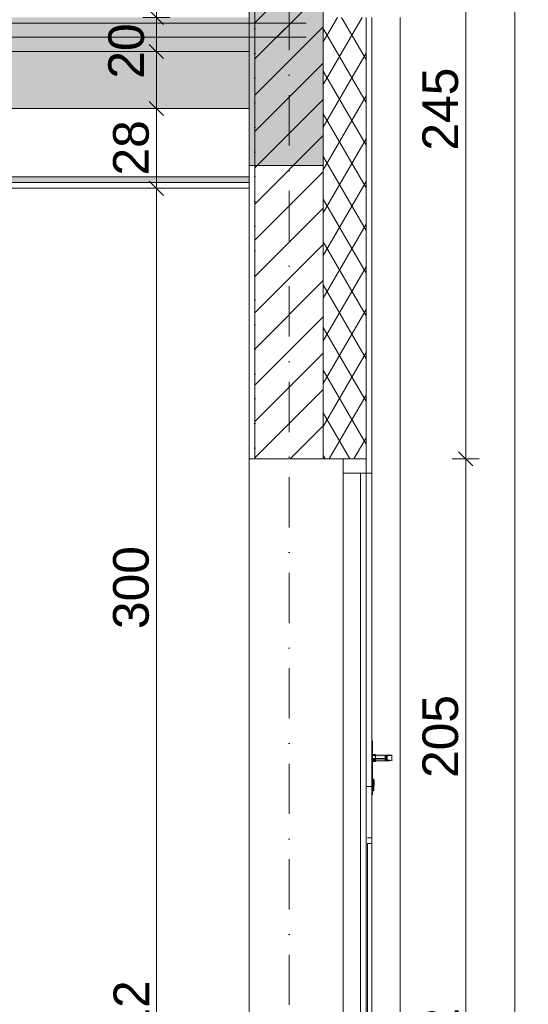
# Model space of a CAD drawing. Header units: millimetres. Extents: x -126680 to -83680, y 18016 to 39016.
# Tile 77 of 121: x -96774 to -94990, y 25847 to 29304. Entities that reach past the tile are written whole.
import ezdxf

# ---------------------------------------------------------------- set-up
doc = ezdxf.new("R2010")
doc.units = ezdxf.units.MM
doc.header["$MEASUREMENT"] = 0
doc.linetypes.add('Kropki i Kreski', pattern=[335.138881, 176.388884, -88.194442, 0, -70.555556])
doc.linetypes.add('Wipeout_Contour', pattern=[1000, 0, -1000])
for name, color, linetype, lineweight in [('Nowe_Konstrukcja - Stropy_Nr_pióra__21', 7, 'Continuous', 20), ('Nowe_Konstrukcja - Stropy_Nr_pióra__3', 7, 'Continuous', 13), ('Nowe_Konstrukcja - Ściany zew_Nr_pióra__106', 252, 'Continuous', 13), ('Nowe_Konstrukcja - Ściany zew_Nr_pióra__18', 9, 'Continuous', 15), ('Nowe_Konstrukcja - Ściany zew_Nr_pióra__19', 255, 'Continuous', 0), ('Nowe_Konstrukcja - Ściany zew_Nr_pióra__21', 7, 'Continuous', 20), ('Nowe_Konstrukcja - Ściany zew_Nr_pióra__3', 7, 'Continuous', 13), ('Nowe_Konstrukcja - Ściany zew_Nr_pióra__41', 7, 'Continuous', 13), ('Nowe_Osie_Nr_pióra__3', 7, 'Continuous', 13), ('Nowe_Wymiarowanie - Ogólne_Nr_pióra__42', 8, 'Continuous', 25)]:
    doc.layers.add(name, color=color, linetype=linetype, lineweight=lineweight)
for name, color, linetype, lineweight, true_color in [('Nowe_Konstrukcja - Stropy_Nr_pióra__23', 7, 'Continuous', 13, 0x858585), ('Nowe_Konstrukcja - Ściany zew_Nr_pióra__102', 7, 'Continuous', 13, 0x3e3e3e), ('Nowe_Konstrukcja - Ściany zew_Nr_pióra__142', 7, 'Continuous', 0, 0xe8e8e8), ('Nowe_Konstrukcja - Ściany zew_Nr_pióra__23', 7, 'Continuous', 13, 0x858585), ('Nowe_Konstrukcja - Ściany zew_Nr_pióra__61', 7, 'Continuous', 18, 0x6a6a6a), ('Nowe_Konstrukcja - Ściany zew_Nr_pióra__62', 7, 'Continuous', 18, 0xaaaaaa), ('Nowe_Konstrukcja - Ściany zew_Nr_pióra__87', 7, 'Continuous', 13, 0x6a6a6a), ('Nowe_Wymiarowanie - Ogólne_Nr_pióra__81', 7, 'Continuous', 13, 0x6a6a6a)]:
    doc.layers.add(name, color=color, linetype=linetype, lineweight=lineweight, true_color=true_color)
doc.layers.add('Nowe_Konstrukcja - Ściany zew', color=7, linetype='Continuous')
doc.layers.add('Nowe_Wymiarowanie - Ogólne', color=7, linetype='Continuous')
doc.styles.add('STYL_AUTOMATYCZNY_1', font='arial.ttf')
doc.dimstyles.new('STYL_AUTOMATYCZNY__1', dxfattribs={"dimtxt": 125, "dimasz": 47.5, "dimexe": 0.18, "dimexo": 0.0625, "dimgap": 0, "dimtad": 1, "dimdec": 0, "dimlfac": 0.1, "dimzin": 0, "dimdsep": 46, "dimtxsty": 'STYL_AUTOMATYCZNY_1', "dimblk": 'ARROWHEAD_6', "dimblk1": 'ARROWHEAD_6', "dimblk2": 'ARROWHEAD_6', "dimcen": 0.09, "dimse1": 1, "dimse2": 1, "dimclrd": 256, "dimclre": 256, "dimclrt": 8, "dimazin": 0, "dimtfac": 1, "dimtdec": 4, "dimtmove": 0, "dimatfit": 3, "dimfxl": 0, "dimtolj": 1, "dimtzin": 0, "dimarcsym": 0})
doc.dimstyles.new('STYL_AUTOMATYCZNY__5', dxfattribs={"dimtxt": 125, "dimasz": 47.5, "dimexe": 0.18, "dimexo": 0.0625, "dimgap": 0, "dimtad": 1, "dimdec": 0, "dimlfac": 0.1, "dimzin": 0, "dimdsep": 46, "dimtxsty": 'STYL_AUTOMATYCZNY_1', "dimblk": 'ARROWHEAD_6', "dimblk1": 'ARROWHEAD_6', "dimblk2": 'ARROWHEAD_6', "dimcen": 0.09, "dimse1": 1, "dimse2": 1, "dimclrd": 256, "dimclre": 256, "dimclrt": 8, "dimazin": 0, "dimtfac": 1, "dimtdec": 4, "dimtmove": 2, "dimatfit": 3, "dimfxl": 0, "dimtolj": 1, "dimtzin": 0, "dimarcsym": 0})
pattern_1 = [(45, (0, 0), (-63.63961, 63.63961), [])]

# ---------------------------------------------------------------- blocks, each defined once
blk = doc.blocks.new('*D23')
at = {"layer": 'Nowe_Wymiarowanie - Ogólne_Nr_pióra__81', "color": 251, "linetype": 'Continuous', "lineweight": 13, "true_color": 0x6a6a6a}
for p, q in [((-95256.9, 30212.3), (-95163.2, 30212.3)), ((-95185.1, 30187.3), (-95235.1, 30237.3)), ((-95210.1, 30212.3), (-95210.1, 27762.3)), ((-95256.9, 27762.3), (-95163.2, 27762.3)), ((-95185.1, 27737.3), (-95235.1, 27787.3))]:
    blk.add_line(p, q, dxfattribs=at)
at = {"layer": 'Nowe_Wymiarowanie - Ogólne_Nr_pióra__42', "color": 8, "lineweight": 25, "insert": (-95235.1, 28844.3), "char_height": 125, "attachment_point": 7, "rotation": 90, "style": 'STYL_AUTOMATYCZNY_1'}
blk.add_mtext('\\A1;{\\pql;\\fArial|b0|i0|c238|p0;\\W1.000000;245}', dxfattribs=at)
blk = doc.blocks.new('ARROWHEAD_6')
at = {"color": 0, "linetype": 'Continuous', "lineweight": 0}
for p, q in [((0, 0), (-1, 0)), ((-0.5, -0.5), (0.5, 0.5))]:
    blk.add_line(p, q, dxfattribs=at)
blk = doc.blocks.new('*D24')
at = {"layer": 'Nowe_Wymiarowanie - Ogólne_Nr_pióra__81', "color": 251, "linetype": 'Continuous', "lineweight": 13, "true_color": 0x6a6a6a}
for p, q in [((-95256.9, 27762.3), (-95163.2, 27762.3)), ((-95185.1, 27737.3), (-95235.1, 27787.3)), ((-95210.1, 27762.3), (-95210.1, 25712.3)), ((-95235.1, 25737.3), (-95185.1, 25687.3)), ((-95256.9, 25712.3), (-95163.2, 25712.3)), ((-95185.1, 25667.3), (-95235.1, 25717.3))]:
    blk.add_line(p, q, dxfattribs=at)
at = {"layer": 'Nowe_Wymiarowanie - Ogólne_Nr_pióra__42', "color": 8, "lineweight": 25, "char_height": 125, "attachment_point": 7, "rotation": 90, "style": 'STYL_AUTOMATYCZNY_1'}
for s, insert in [('\\A1;{\\pql;\\fArial|b0|i0|c238|p0;\\W1.000000;205}', (-95235.1, 26641.9)), ('\\A1;{\\pql;\\fArial|b0|i0|c238|p0;\\W1.000000;2}', (-95235.1, 25737.3))]:
    blk.add_mtext(s, dxfattribs=dict(at, insert=insert))
blk = doc.blocks.new('*D26')
at = {"layer": 'Nowe_Wymiarowanie - Ogólne_Nr_pióra__81', "color": 251, "linetype": 'Continuous', "lineweight": 13, "true_color": 0x6a6a6a}
for p, q in [((-95012.4, 37326.7), (-95062.4, 37376.7)), ((-95037.4, 37351.7), (-95037.4, 37389.2)), ((-94990.5, 37351.7), (-95084.2, 37351.7)), ((-95037.4, 25692.3), (-95037.4, 37351.7)), ((-94990.5, 25692.3), (-95084.2, 25692.3)), ((-95062.4, 25717.3), (-95012.4, 25667.3)), ((-95037.4, 25654.8), (-95037.4, 25692.3))]:
    blk.add_line(p, q, dxfattribs=at)
at = {"layer": 'Nowe_Wymiarowanie - Ogólne_Nr_pióra__42', "color": 8, "lineweight": 25, "insert": (-95062.4, 31337.7), "char_height": 125, "attachment_point": 7, "rotation": 90, "style": 'STYL_AUTOMATYCZNY_1'}
blk.add_mtext('\\A1;{\\pql;\\fArial|b0|i0|c238|p0;\\W1.000000;1174}', dxfattribs=at)
blk = doc.blocks.new('*D52')
at = {"layer": 'Nowe_Wymiarowanie - Ogólne_Nr_pióra__81', "color": 251, "linetype": 'Continuous', "lineweight": 13, "true_color": 0x6a6a6a}
for p, q in [((-96320, 28737.3), (-96270, 28687.3)), ((-96248.1, 28712.3), (-96341.9, 28712.3)), ((-96295, 25712.3), (-96295, 28712.3)), ((-96320, 25737.3), (-96270, 25687.3)), ((-96248.1, 25712.3), (-96341.9, 25712.3))]:
    blk.add_line(p, q, dxfattribs=at)
at = {"layer": 'Nowe_Wymiarowanie - Ogólne_Nr_pióra__42', "color": 8, "lineweight": 25, "char_height": 125, "attachment_point": 7, "rotation": 90, "style": 'STYL_AUTOMATYCZNY_1'}
for s, insert in [('\\A1;{\\pql;\\fArial|b0|i0|c238|p0;\\W1.000000;300}', (-96320, 27164.6)), ('\\A1;{\\pql;\\fArial|b0|i0|c238|p0;\\W1.000000;12}', (-96320, 25737.3))]:
    blk.add_mtext(s, dxfattribs=dict(at, insert=insert))
blk = doc.blocks.new('*D53')
at = {"layer": 'Nowe_Wymiarowanie - Ogólne_Nr_pióra__81', "color": 251, "linetype": 'Continuous', "lineweight": 13, "true_color": 0x6a6a6a}
for p, q in [((-96320, 29017.3), (-96270, 28967.3)), ((-96248.1, 28992.3), (-96341.9, 28992.3)), ((-96295, 28712.3), (-96295, 28992.3)), ((-96320, 28737.3), (-96270, 28687.3)), ((-96248.1, 28712.3), (-96341.9, 28712.3))]:
    blk.add_line(p, q, dxfattribs=at)
at = {"layer": 'Nowe_Wymiarowanie - Ogólne_Nr_pióra__42', "color": 8, "lineweight": 25, "insert": (-96320, 28756.9), "char_height": 125, "attachment_point": 7, "rotation": 90, "style": 'STYL_AUTOMATYCZNY_1'}
blk.add_mtext('\\A1;{\\pql;\\fArial|b0|i0|c238|p0;\\W1.000000;28}', dxfattribs=at)
blk = doc.blocks.new('*D54')
at = {"layer": 'Nowe_Wymiarowanie - Ogólne_Nr_pióra__81', "color": 251, "linetype": 'Continuous', "lineweight": 13, "true_color": 0x6a6a6a}
for p, q in [((-96320, 29217.3), (-96270, 29167.3)), ((-96248.1, 29192.3), (-96341.9, 29192.3)), ((-96295, 28992.3), (-96295, 29192.3)), ((-96320, 29017.3), (-96270, 28967.3)), ((-96248.1, 28992.3), (-96341.9, 28992.3))]:
    blk.add_line(p, q, dxfattribs=at)
at = {"layer": 'Nowe_Wymiarowanie - Ogólne_Nr_pióra__42', "color": 8, "lineweight": 25, "insert": (-96336.8, 29096.9), "char_height": 125, "attachment_point": 7, "rotation": 90, "style": 'STYL_AUTOMATYCZNY_1'}
blk.add_mtext('\\A1;{\\pql;\\fArial|b0|i0|c238|p0;\\W1.000000;20}', dxfattribs=at)
blk = doc.blocks.new('*D55')
at = {"layer": 'Nowe_Wymiarowanie - Ogólne_Nr_pióra__81', "color": 251, "linetype": 'Continuous', "lineweight": 13, "true_color": 0x6a6a6a}
for p, q in [((-96320, 29337.3), (-96270, 29287.3)), ((-96248.1, 29312.3), (-96341.9, 29312.3)), ((-96295, 29192.3), (-96295, 29312.3)), ((-96320, 29217.3), (-96270, 29167.3)), ((-96248.1, 29192.3), (-96341.9, 29192.3))]:
    blk.add_line(p, q, dxfattribs=at)
blk = doc.blocks.new('*D56')
at = {"layer": 'Nowe_Wymiarowanie - Ogólne_Nr_pióra__81', "color": 251, "linetype": 'Continuous', "lineweight": 13, "true_color": 0x6a6a6a}
for p, q in [((-96320, 32337.3), (-96270, 32287.3)), ((-96248.1, 32312.3), (-96341.9, 32312.3)), ((-96295, 29312.3), (-96295, 32312.3)), ((-96320, 29337.3), (-96270, 29287.3)), ((-96248.1, 29312.3), (-96341.9, 29312.3))]:
    blk.add_line(p, q, dxfattribs=at)
at = {"layer": 'Nowe_Wymiarowanie - Ogólne_Nr_pióra__42', "color": 8, "lineweight": 25, "char_height": 125, "attachment_point": 7, "rotation": 90, "style": 'STYL_AUTOMATYCZNY_1'}
for s, insert in [('\\A1;{\\pql;\\fArial|b0|i0|c238|p0;\\W1.000000;300}', (-96320, 30764.6)), ('\\A1;{\\pql;\\fArial|b0|i0|c238|p0;\\W1.000000;12}', (-96320, 29337.3))]:
    blk.add_mtext(s, dxfattribs=dict(at, insert=insert))

msp = doc.modelspace()

# ---------------------------------------------------------------- hatches: boundary and pattern name
at = {"layer": 'Nowe_Konstrukcja - Stropy_Nr_pióra__23', "linetype": 'Continuous', "lineweight": 13, "true_color": 0x858585}
h = msp.add_hatch(dxfattribs=at)
h.set_pattern_fill('Beton_zbrojony_0002', color=252, style=0, pattern_type=2)
h.set_pattern_definition([(45, (0, 0), (-91.92388, 91.92388), []), (45, (-45.96, 45.96), (-91.92388, 91.92388), [97.5, -32.5])])
h.paths.add_polyline_path([(-112149.5, 31052.3), (-112149.5, 30751.9), (-111909.5, 30751.9), (-111909.5, 30852.3), (-111869, 30852.3), (-110633.1, 30852.3), (-108038.5, 29335.9), (-107484.7, 29012.3), (-107469, 29012.3), (-107469, 28992.3), (-105849.5, 28992.3), (-105849.5, 28792.3), (-105609.5, 28792.3), (-105609.5, 28992.3), (-100413.9, 28992.3), (-95969.5, 28992.3), (-95969.5, 28792.5), (-95969.5, 28792.3), (-95829.5, 28792.3), (-95768.4, 28792.3), (-95709.5, 28792.3), (-95709.5, 29192.3), (-95709.5, 30212.3), (-95969.5, 30212.3), (-95969.5, 29192.3), (-100413.9, 29192.3), (-105729.5, 29192.3), (-107469, 29192.3), (-107469, 29312.3), (-107499, 29312.3), (-107499, 29415.9), (-107779, 29415.9), (-107779, 29475.9), (-107779, 29579.6), (-108059, 29579.6), (-108059, 29639.6), (-108059, 29743.2), (-108339, 29743.2), (-108339, 29906.8), (-108619, 29906.8), (-108619, 29966.8), (-108619, 30070.5), (-108723.7, 30070.5), (-108899, 30070.5), (-108899, 30130.5), (-108899, 30234.1), (-109179, 30234.1), (-109179, 30294.1), (-109179, 30397.7), (-109459, 30397.7), (-109459, 30457.7), (-109459, 30561.4), (-109739, 30561.4), (-109739, 30621.4), (-109739, 30725), (-110019, 30725), (-110019, 30785), (-110019, 30888.6), (-110299, 30888.6), (-110299, 31052.3), (-111909.5, 31052.3)])
at = {"layer": 'Nowe_Konstrukcja - Stropy_Nr_pióra__23', "linetype": 'Continuous', "lineweight": 0, "true_color": 0xe0e0e0}
for points in [[(-95769.3, 29292.3), (-95769.3, 29312.3), (-105609.5, 29312.3), (-105609.5, 29292.3)], [(-95969.5, 28732.3), (-95969.5, 28752.3), (-99439.5, 28752.3), (-99439.5, 28732.3)]]:
    msp.add_hatch(color=254, dxfattribs=at).paths.add_polyline_path(points)
at = {"layer": 'Nowe_Konstrukcja - Stropy_Nr_pióra__23', "linetype": 'Continuous', "lineweight": 13, "true_color": 0x858585}
h = msp.add_hatch(dxfattribs=at)
h.set_pattern_fill('Beton_lekki_0002', color=252, style=0, pattern_type=2)
h.set_pattern_definition([(0, (0, 0), (0, 389.7114), [24.375, -200.625]), (0, (112.5, 194.86), (0, 389.7114), [24.375, -200.625]), (60, (0, 0), (-337.5, 194.8557), [24.375, -200.625]), (60, (225, 0), (-337.5, 194.8557), [24.375, -200.625]), (120, (24.37, 0), (337.5, 194.8557), [24.375, -200.625]), (120, (249.38, 0), (337.5, 194.8557), [24.375, -200.625]), (0, (0, 37.5), (0, 75), [0, -75, 0, -112.5]), (45, (37.5, 37.5), (-53.03301, 53.03301), [0, -56.25, 0, -93.75])])
h.paths.add_polyline_path([(-95769.3, 29242.3), (-95769.3, 29292.3), (-105609.5, 29292.3), (-105609.5, 29242.3)])
h = msp.add_hatch(dxfattribs=at)
h.set_pattern_fill('Styropian_0002', color=252, style=0, pattern_type=2)
h.set_pattern_definition([(90, (0, 0), (-173.20508, 0), [100, -200]), (90, (-86.6, 150), (-173.20508, 0), [100, -200]), (150, (-4e-14, 100), (86.60254, 150), [100, -200]), (150, (-173.2, 100), (86.60254, 150), [100, -200]), (210, (0, 0), (-86.60254, 150), [100, -200]), (210, (-173.2, -7e-14), (-86.60254, 150), [100, -200])])
h.paths.add_polyline_path([(-95769.3, 29192.3), (-95769.3, 29242.3), (-105609.5, 29242.3), (-105609.5, 29192.3)])
at = {"layer": 'Nowe_Konstrukcja - Ściany zew_Nr_pióra__23', "linetype": 'Continuous', "lineweight": 13, "true_color": 0x858585}
h = msp.add_hatch(dxfattribs=at)
h.set_pattern_fill('Bloczki_ceramiczne_0002', color=252, style=0, pattern_type=2)
h.set_pattern_definition(pattern_1)
h.paths.add_polyline_path([(-95949.4, 30212.3), (-95949.4, 29312.3), (-95949.4, 27762.3), (-95709.4, 27762.3), (-95709.4, 29312.3), (-95709.4, 30212.3)])
h = msp.add_hatch(dxfattribs=at)
h.set_pattern_fill('Tynk_0002', color=252, style=0, pattern_type=2)
h.set_pattern_definition([(0, (0, 0), (0, 86.60254), [0, -50]), (0, (25, 43.3), (0, 86.60254), [0, -50])])
h.paths.add_polyline_path([(-95969.4, 27762.3), (-95949.4, 27762.3), (-95949.4, 29312.3), (-95969.4, 29312.3)])
h = msp.add_hatch(dxfattribs=at)
h.set_pattern_fill('Bloczki_ceramiczne_0002', color=252, style=0, pattern_type=2)
h.set_pattern_definition(pattern_1)
h.paths.add_polyline_path([(-95949.4, 29312.3), (-95949.4, 27762.3), (-95709.4, 27762.3), (-95709.4, 29312.3)])
h = msp.add_hatch(dxfattribs=at)
h.set_pattern_fill('Izolacja_miękka_0002', color=252, style=0, pattern_type=2)
h.set_pattern_definition([(60, (0, 0), (-64.951905, 37.5), []), (120, (0, 0), (64.951905, 37.5), [])])
h.paths.add_polyline_path([(-95709.4, 29312.3), (-95709.4, 27762.3), (-95559.4, 27762.3), (-95559.4, 29312.3)])
at = {"layer": 'Nowe_Konstrukcja - Ściany zew_Nr_pióra__62', "linetype": 'Continuous', "lineweight": 18, "true_color": 0xaaaaaa}
msp.add_hatch(color=253, dxfattribs=at).paths.add_polyline_path([(-95492, 26719.3), (-95492, 26705.3), (-95485.4, 26705.3), (-95485.4, 26719.3)])

# ---------------------------------------------------------------- linework, layer by layer
at = {"layer": 'Nowe_Konstrukcja - Stropy_Nr_pióra__21', "color": 7, "linetype": 'Continuous', "lineweight": 20, "flags": 128}
for points in [[(-108038.5, 29335.9), (-107484.7, 29012.3), (-107469, 29012.3), (-107469, 28992.3), (-105849.5, 28992.3), (-105849.5, 28792.3), (-105609.5, 28792.3), (-105609.5, 28992.3), (-100413.9, 28992.3), (-95969.5, 28992.3), (-95969.5, 28792.5), (-95969.5, 28792.3), (-95829.5, 28792.3), (-95768.4, 28792.3), (-95709.5, 28792.3), (-95709.5, 29192.3), (-95709.5, 30212.3)], [(-95969.5, 30212.3), (-95969.5, 29192.3), (-100413.9, 29192.3), (-105729.5, 29192.3), (-107469, 29192.3), (-107469, 29312.3)]]:
    msp.add_lwpolyline(points, dxfattribs=at)
at = {"layer": 'Nowe_Konstrukcja - Stropy_Nr_pióra__3', "color": 7, "linetype": 'Continuous', "lineweight": 13}
for p, q in [((-105609.5, 29292.3), (-95769.3, 29292.3)), ((-105609.5, 29292.3), (-95969.5, 29292.3)), ((-105609.5, 29242.3), (-95769.3, 29242.3)), ((-105609.5, 29242.3), (-95969.5, 29242.3)), ((-107469, 29192.3), (-95969.5, 29192.3)), ((-107469, 29192.3), (-95969.5, 29192.3)), ((-102119.5, 28992.3), (-95969.5, 28992.3)), ((-99439.5, 28752.3), (-95969.4, 28752.3)), ((-99439.5, 28752.3), (-95969.5, 28752.3)), ((-99439.5, 28732.3), (-95969.4, 28732.3)), ((-99439.5, 28732.3), (-95969.5, 28732.3))]:
    msp.add_line(p, q, dxfattribs=at)
at = {"layer": 'Nowe_Konstrukcja - Ściany zew_Nr_pióra__21', "color": 7, "linetype": 'Continuous', "lineweight": 20}
for p, q in [((-95439.4, 29312.3), (-95439.4, 25692.3)), ((-95969.4, 28812.3), (-95969.4, 27762.3))]:
    msp.add_line(p, q, dxfattribs=at)
at = {"layer": 'Nowe_Konstrukcja - Ściany zew_Nr_pióra__21', "color": 7, "linetype": 'Continuous', "lineweight": 20, "flags": 128}
msp.add_lwpolyline([(-95969.4, 30212.3), (-95969.4, 29292.3), (-95969.4, 29242.3), (-95969.4, 29192.3), (-95969.4, 28992.3), (-95969.4, 28852.3), (-95969.4, 28832.3), (-95969.4, 28812.3)], dxfattribs=at)
msp.add_lwpolyline([(-95949.4, 30212.3), (-95949.4, 29312.3), (-95949.4, 27762.3), (-95709.4, 27762.3), (-95709.4, 29312.3), (-95709.4, 30212.3)], close=True, dxfattribs=at)
at = {"layer": 'Nowe_Konstrukcja - Ściany zew_Nr_pióra__23', "color": 252, "linetype": 'Continuous', "lineweight": 13, "true_color": 0x858585}
msp.add_line((-95539.4, 27762.3), (-95539.4, 27712.3), dxfattribs=at)
at = {"layer": 'Nowe_Konstrukcja - Ściany zew_Nr_pióra__3', "color": 7, "linetype": 'Continuous', "lineweight": 13}
for p, q in [((-95949.4, 29312.3), (-95949.4, 27762.3)), ((-95709.4, 29312.3), (-95709.4, 27762.3)), ((-99419.5, 28712.3), (-95969.4, 28712.3)), ((-95969.4, 27762.3), (-95559.4, 27762.3)), ((-95482.3, 26720.3), (-95489.1, 26719.5)), ((-95475.5, 26720.3), (-95482.4, 26719.5)), ((-95477.8, 26721.1), (-95482.3, 26720.3)), ((-95475.5, 26721.9), (-95477.8, 26721.1)), ((-95475.5, 26722.3), (-95468.5, 26722.3)), ((-95475.5, 26722.3), (-95475.5, 26721.9)), ((-95470.8, 26721.1), (-95475.5, 26720.3)), ((-95468.5, 26721.9), (-95470.8, 26721.1)), ((-95468.5, 26722.3), (-95468.5, 26721.9)), ((-95468.5, 26721.9), (-95468.5, 26702.7)), ((-95489.1, 26719.5), (-95492, 26719.3)), ((-95492, 26719.3), (-95492, 26705.3)), ((-95492, 26719.3), (-95485.4, 26719.3)), ((-95492, 26705.3), (-95489.1, 26705)), ((-95492, 26705.3), (-95485.4, 26705.3)), ((-95489.1, 26705), (-95482.3, 26704.2)), ((-95482.4, 26719.5), (-95485.4, 26719.3)), ((-95485.4, 26719.3), (-95485.4, 26705.3)), ((-95485.4, 26705.3), (-95482.4, 26705)), ((-95482.4, 26705), (-95475.5, 26704.2)), ((-95482.3, 26704.2), (-95477.8, 26703.5)), ((-95477.8, 26703.5), (-95475.5, 26702.7)), ((-95475.5, 26704.2), (-95470.8, 26703.5)), ((-95475.5, 26702.7), (-95475.5, 26702.3)), ((-95470.8, 26703.5), (-95468.5, 26702.7)), ((-95468.5, 26702.7), (-95468.5, 26702.3))]:
    msp.add_line(p, q, dxfattribs=at)

# ---------------------------------------------------------------- dimensions: what is measured, and where the dimension line sits
at = {"layer": 'Nowe_Wymiarowanie - Ogólne', "color": 251, "linetype": 'Continuous', "lineweight": 13, "true_color": 0x6a6a6a}
dim = msp.add_linear_dim(base=(-95037.4, 37351.7), p1=(-95019.8, 25692.3), p2=(-95311, 37351.7), angle=90, text='1174', dimstyle='STYL_AUTOMATYCZNY__1', dxfattribs=at)
dim.commit()
dim.dimension.update_dxf_attribs({"geometry": '*D26', "text_midpoint": (-95124.9, 31528), "dimtype": 160, "text_rotation": 90})
for base, p1, p2, angle, dimstyle, picture, middle in [((-96295, 32312.3), (-105589.5, 29312.3), (-105589.5, 32312.3), 90, 'STYL_AUTOMATYCZNY__1', '*D56', (-96382.5, 30907.3)), ((-95210.1, 27762.3), (-95439.4, 30212.3), (-95589.4, 27762.3), 270, 'STYL_AUTOMATYCZNY__1', '*D23', (-95297.6, 28987)), ((-96295, 29312.3), (-105609.5, 29192.3), (-105589.5, 29312.3), 90, 'STYL_AUTOMATYCZNY__1', '*D55', (-96382.5, 29432.4)), ((-96295, 29192.3), (-96295, 28992.3), (-105609.5, 29192.3), 90, 'STYL_AUTOMATYCZNY__5', '*D54', (-96399.3, 29192.1)), ((-96295, 28992.3), (-96248.4, 28712.3), (-96295, 28992.3), 90, 'STYL_AUTOMATYCZNY__1', '*D53', (-96382.5, 28852.1)), ((-96295, 28712.3), (-105609.5, 25712.3), (-96248.4, 28712.3), 90, 'STYL_AUTOMATYCZNY__1', '*D52', (-96382.5, 27307.3))]:
    dim = msp.add_linear_dim(base=base, p1=p1, p2=p2, angle=angle, dimstyle=dimstyle, dxfattribs=at)
    dim.commit()
    dim.dimension.update_dxf_attribs({"geometry": picture, "text_midpoint": middle, "dimtype": 160, "text_rotation": 90})

# ---------------------------------------------------------------- wipeouts: each hides what was drawn before it
at = {"color": 254, "linetype": 'Wipeout_Contour', "lineweight": 0, "ltscale": 396638.818752}
msp.add_wipeout([(-95554.4, 26612.3), (-95554.4, 26432.3), (-95539.4, 26432.3), (-95539.4, 26612.3)], dxfattribs=at).dxf.layer = 'Nowe_Konstrukcja - Ściany zew'

# ---------------------------------------------------------------- next in the draw order: wipeouts: each hides what was drawn before it
at = {"color": 254, "linetype": 'Wipeout_Contour', "lineweight": 0, "ltscale": 794029.797635}
msp.add_wipeout([(-95554.4, 27362.3), (-95969.4, 27362.3), (-95969.4, 25712.3), (-95554.4, 25712.3), (-95554.4, 26412.3), (-95539.4, 26412.3), (-95539.4, 26432.3), (-95554.4, 26432.3)], dxfattribs=at).dxf.layer = 'Nowe_Konstrukcja - Ściany zew'

# ---------------------------------------------------------------- next in the draw order: linework, layer by layer
at = {"layer": 'Nowe_Konstrukcja - Ściany zew_Nr_pióra__3', "color": 7, "linetype": 'Continuous', "lineweight": 13}
for p, q in [((-95539.5, 26582.3), (-95536.5, 26582.3)), ((-95539.3, 26485.3), (-95539.3, 26544.8))]:
    msp.add_line(p, q, dxfattribs=at)
at = {"layer": 'Nowe_Konstrukcja - Ściany zew_Nr_pióra__87', "color": 251, "linetype": 'Continuous', "lineweight": 13, "true_color": 0x6a6a6a}
for p, q in [((-95969.4, 25712.3), (-95969.4, 27762.3)), ((-95539.4, 26432.3), (-95554.4, 26432.3))]:
    msp.add_line(p, q, dxfattribs=at)
at = {"layer": 'Nowe_Osie_Nr_pióra__3', "color": 7, "linetype": 'Kropki i Kreski', "lineweight": 13}
msp.add_line((-95829.5, 37419.5), (-95829.5, 21740.9), dxfattribs=at)

# ---------------------------------------------------------------- next in the draw order: wipeouts: each hides what was drawn before it
at = {"color": 254, "linetype": 'Wipeout_Contour', "lineweight": 0, "ltscale": 397102.08706}
msp.add_wipeout([(-95639.4, 25712.3), (-95579.4, 25712.3), (-95579.4, 27712.3), (-95639.4, 27712.3)], dxfattribs=at).dxf.layer = 'Nowe_Konstrukcja - Ściany zew'
at = {"color": 254, "linetype": 'Wipeout_Contour', "lineweight": 0, "ltscale": 496510.104172}
msp.add_wipeout([(-95554.4, 27362.3), (-95554.4, 26612.3), (-95539.4, 26612.3), (-95539.4, 27312.3), (-95539.4, 27362.3)], dxfattribs=at).dxf.layer = 'Nowe_Konstrukcja - Ściany zew'
at = {"color": 254, "linetype": 'Wipeout_Contour', "lineweight": 0, "ltscale": 396152.792657}
msp.add_wipeout([(-95554.4, 26412.3), (-95554.4, 25712.3), (-95539.4, 25712.3), (-95539.4, 26412.3)], dxfattribs=at).dxf.layer = 'Nowe_Konstrukcja - Ściany zew'

# ---------------------------------------------------------------- next in the draw order: hatches: boundary and pattern name
at = {"layer": 'Nowe_Konstrukcja - Ściany zew_Nr_pióra__102', "linetype": 'Continuous', "lineweight": 13, "true_color": 0x3e3e3e}
for points in [[(-95526.5, 26701.9), (-95526.5, 26706.3), (-95536.5, 26705.8), (-95536.5, 26701)], [(-95526.5, 26700.3), (-95526.5, 26701.9), (-95536.5, 26701), (-95536.5, 26699.3)], [(-95530.5, 26620.2), (-95530.5, 26622.8), (-95532.5, 26622.3), (-95532.5, 26619.4)], [(-95530.5, 26619.3), (-95530.5, 26620.2), (-95532.5, 26619.4), (-95532.5, 26618.3)]]:
    msp.add_hatch(color=250, dxfattribs=at).paths.add_polyline_path(points)
at = {"layer": 'Nowe_Konstrukcja - Ściany zew_Nr_pióra__106', "linetype": 'Continuous', "lineweight": 13}
for points in [[(-95526.5, 26702.3), (-95475.5, 26702.3), (-95475.5, 26702.7), (-95477.8, 26703.5), (-95478.7, 26703.6), (-95526.5, 26703.6)], [(-95530.5, 26629.8), (-95530.5, 26632.3), (-95532.5, 26633.2), (-95532.5, 26630.3)], [(-95532.5, 26597.3), (-95532.5, 26600), (-95536.5, 26598.2), (-95536.5, 26595.3)]]:
    msp.add_hatch(color=252, dxfattribs=at).paths.add_polyline_path(points)
at = {"layer": 'Nowe_Konstrukcja - Ściany zew_Nr_pióra__142', "linetype": 'Continuous', "lineweight": 0, "true_color": 0xe8e8e8}
for points in [[(-95526.5, 26720.9), (-95478.7, 26720.9), (-95477.8, 26721.1), (-95475.5, 26721.9), (-95475.5, 26722.3), (-95526.5, 26722.3)], [(-95526.5, 26720.9), (-95526.5, 26717.3), (-95492, 26717.3), (-95492, 26719.3), (-95489.1, 26719.5), (-95482.3, 26720.3), (-95478.7, 26720.9)], [(-95532.5, 26617.3), (-95532.5, 26627.3), (-95536.5, 26628.3), (-95536.5, 26617.3)]]:
    msp.add_hatch(color=254, dxfattribs=at).paths.add_polyline_path(points)
at = {"layer": 'Nowe_Konstrukcja - Ściany zew_Nr_pióra__18', "linetype": 'Continuous', "lineweight": 15}
for points in [[(-95539.5, 26772.3), (-95539.5, 26582.3), (-95536.5, 26582.3), (-95536.5, 26772.3)], [(-95532.5, 26607.3), (-95532.5, 26617.3), (-95536.5, 26617.3), (-95536.5, 26606.3)]]:
    msp.add_hatch(color=9, dxfattribs=at).paths.add_polyline_path(points)
at = {"layer": 'Nowe_Konstrukcja - Ściany zew_Nr_pióra__19', "linetype": 'Continuous', "lineweight": 0}
for points in [[(-95532.5, 26634.6), (-95532.5, 26637.3), (-95536.5, 26639.3), (-95536.5, 26636.3)], [(-95532.5, 26627.3), (-95532.5, 26634.6), (-95536.5, 26636.3), (-95536.5, 26628.3)]]:
    msp.add_hatch(color=255, dxfattribs=at).paths.add_polyline_path(points)
at = {"layer": 'Nowe_Konstrukcja - Ściany zew_Nr_pióra__23', "linetype": 'Continuous', "lineweight": 13, "true_color": 0x858585}
for points in [[(-95526.5, 26722.7), (-95526.5, 26724.3), (-95536.5, 26725.3), (-95536.5, 26723.5)], [(-95526.5, 26718.3), (-95526.5, 26722.7), (-95536.5, 26723.5), (-95536.5, 26718.8)], [(-95492, 26707.3), (-95526.5, 26707.3), (-95526.5, 26703.6), (-95478.7, 26703.6), (-95482.3, 26704.2), (-95489.1, 26705), (-95492, 26705.3)], [(-95530.5, 26632.3), (-95530.5, 26633.3), (-95532.5, 26634.3), (-95532.5, 26633.2)], [(-95532.5, 26600), (-95532.5, 26607.3), (-95536.5, 26606.3), (-95536.5, 26598.2)]]:
    msp.add_hatch(color=252, dxfattribs=at).paths.add_polyline_path(points)
at = {"layer": 'Nowe_Konstrukcja - Ściany zew_Nr_pióra__61', "linetype": 'Continuous', "lineweight": 18, "true_color": 0x6a6a6a}
for points in [[(-95526.5, 26706.3), (-95526.5, 26712.3), (-95536.5, 26712.3), (-95536.5, 26705.8)], [(-95530.5, 26622.8), (-95530.5, 26626.3), (-95532.5, 26626.3), (-95532.5, 26622.3)]]:
    msp.add_hatch(color=251, dxfattribs=at).paths.add_polyline_path(points)
at = {"layer": 'Nowe_Konstrukcja - Ściany zew_Nr_pióra__62', "linetype": 'Continuous', "lineweight": 18, "true_color": 0xaaaaaa}
msp.add_hatch(color=253, dxfattribs=at).paths.add_polyline_path([(-95526.5, 26712.3), (-95526.5, 26707.3), (-95492, 26707.3), (-95492, 26712.3)])

# ---------------------------------------------------------------- next in the draw order: linework, layer by layer
at = {"layer": 'Nowe_Konstrukcja - Ściany zew_Nr_pióra__23', "color": 252, "linetype": 'Continuous', "lineweight": 13, "true_color": 0x858585}
for p, q in [((-95639.4, 27762.3), (-95639.4, 27712.3)), ((-95579.4, 27712.3), (-95639.4, 27712.3)), ((-95539.4, 27362.3), (-95539.4, 27312.3))]:
    msp.add_line(p, q, dxfattribs=at)
at = {"layer": 'Nowe_Konstrukcja - Ściany zew_Nr_pióra__3', "color": 7, "linetype": 'Continuous', "lineweight": 13}
for p, q in [((-95559.4, 29312.3), (-95559.4, 27362.3)), ((-95539.5, 29312.3), (-95539.5, 25712.3)), ((-95639.4, 25712.3), (-95639.4, 27712.3)), ((-95579.4, 27712.3), (-95579.4, 25712.3)), ((-95539.4, 27712.3), (-95579.4, 27712.3)), ((-95539.4, 27712.3), (-95539.4, 25712.3)), ((-95579.5, 27427.9), (-95579.5, 26712.3)), ((-95539.3, 27422.4), (-95539.3, 27362.9)), ((-95539.4, 25712.3), (-95539.4, 27312.3)), ((-95539.3, 27325.8), (-95539.3, 27266.3)), ((-95539.3, 27229.1), (-95539.3, 27169.7)), ((-95539.3, 27132.5), (-95539.3, 27073)), ((-95539.3, 27035.9), (-95539.3, 26976.4)), ((-95539.3, 26939.3), (-95539.3, 26879.8)), ((-95539.3, 26842.6), (-95539.3, 26783.2)), ((-95539.5, 26772.3), (-95536.5, 26772.3)), ((-95539.3, 26771.7), (-95539.3, 26712.3)), ((-95536.5, 26772.3), (-95536.5, 26582.3)), ((-95526.5, 26724.3), (-95536.5, 26725.3)), ((-95526.5, 26724.3), (-95526.5, 26722.7)), ((-95526.5, 26722.7), (-95526.5, 26718.3)), ((-95526.5, 26722.3), (-95475.5, 26722.3)), ((-95579.5, 25996.7), (-95579.5, 26712.3)), ((-95539.3, 26652.8), (-95539.3, 26712.3)), ((-95526.5, 26700.3), (-95536.5, 26699.3)), ((-95526.5, 26718.3), (-95526.5, 26712.3)), ((-95526.5, 26712.3), (-95526.5, 26706.3)), ((-95526.5, 26706.3), (-95526.5, 26701.9)), ((-95526.5, 26702.3), (-95475.5, 26702.3)), ((-95526.5, 26701.9), (-95526.5, 26700.3)), ((-95539.3, 26581.9), (-95539.3, 26641.4)), ((-95532.5, 26637.3), (-95536.5, 26639.3)), ((-95532.5, 26637.3), (-95532.5, 26634.6)), ((-95532.5, 26634.6), (-95532.5, 26627.3)), ((-95530.5, 26633.3), (-95532.5, 26634.3)), ((-95532.5, 26627.3), (-95532.5, 26617.3)), ((-95530.5, 26619.3), (-95532.5, 26618.3)), ((-95532.5, 26617.3), (-95532.5, 26607.3)), ((-95530.5, 26633.3), (-95530.5, 26632.3)), ((-95530.5, 26632.3), (-95530.5, 26629.8)), ((-95530.5, 26629.8), (-95530.5, 26626.3)), ((-95530.5, 26626.3), (-95530.5, 26622.8)), ((-95530.5, 26622.8), (-95530.5, 26620.2)), ((-95530.5, 26620.2), (-95530.5, 26619.3)), ((-95532.5, 26597.3), (-95536.5, 26595.3)), ((-95532.5, 26607.3), (-95532.5, 26600)), ((-95532.5, 26600), (-95532.5, 26597.3)), ((-95539.3, 26388.7), (-95539.3, 26448.1)), ((-95539.3, 26292.1), (-95539.3, 26351.5)), ((-95539.3, 26195.4), (-95539.3, 26254.9)), ((-95539.3, 26098.8), (-95539.3, 26158.3)), ((-95539.3, 26002.2), (-95539.3, 26061.6))]:
    msp.add_line(p, q, dxfattribs=at)
at = {"layer": 'Nowe_Konstrukcja - Ściany zew_Nr_pióra__41', "color": 7, "linetype": 'Continuous', "lineweight": 13, "flags": 128}
msp.add_lwpolyline([(-95539.5, 25712.3), (-95539.5, 26612.3), (-95559.5, 26612.3), (-95559.5, 25712.3)], close=True, dxfattribs=at)
at = {"layer": 'Nowe_Konstrukcja - Ściany zew_Nr_pióra__87', "color": 251, "linetype": 'Continuous', "lineweight": 13, "true_color": 0x6a6a6a}
for p, q in [((-95559.4, 27362.3), (-95559.4, 26432.3)), ((-95554.4, 26612.3), (-95539.4, 26612.3)), ((-95554.4, 26412.3), (-95554.4, 25712.3)), ((-95539.4, 26412.3), (-95554.4, 26412.3))]:
    msp.add_line(p, q, dxfattribs=at)

# ---------------------------------------------------------------- next in the draw order: dimensions: what is measured, and where the dimension line sits
at = {"layer": 'Nowe_Wymiarowanie - Ogólne', "color": 251, "linetype": 'Continuous', "lineweight": 13, "true_color": 0x6a6a6a}
dim = msp.add_linear_dim(base=(-95210.1, 25712.3), p1=(-95589.4, 27762.3), p2=(-95559.4, 25712.3), angle=270, dimstyle='STYL_AUTOMATYCZNY__1', dxfattribs=at)
dim.commit()
dim.dimension.update_dxf_attribs({"geometry": '*D24', "text_midpoint": (-95297.6, 26784.6), "dimtype": 160, "text_rotation": 90})

doc.saveas('drawing.dxf')
